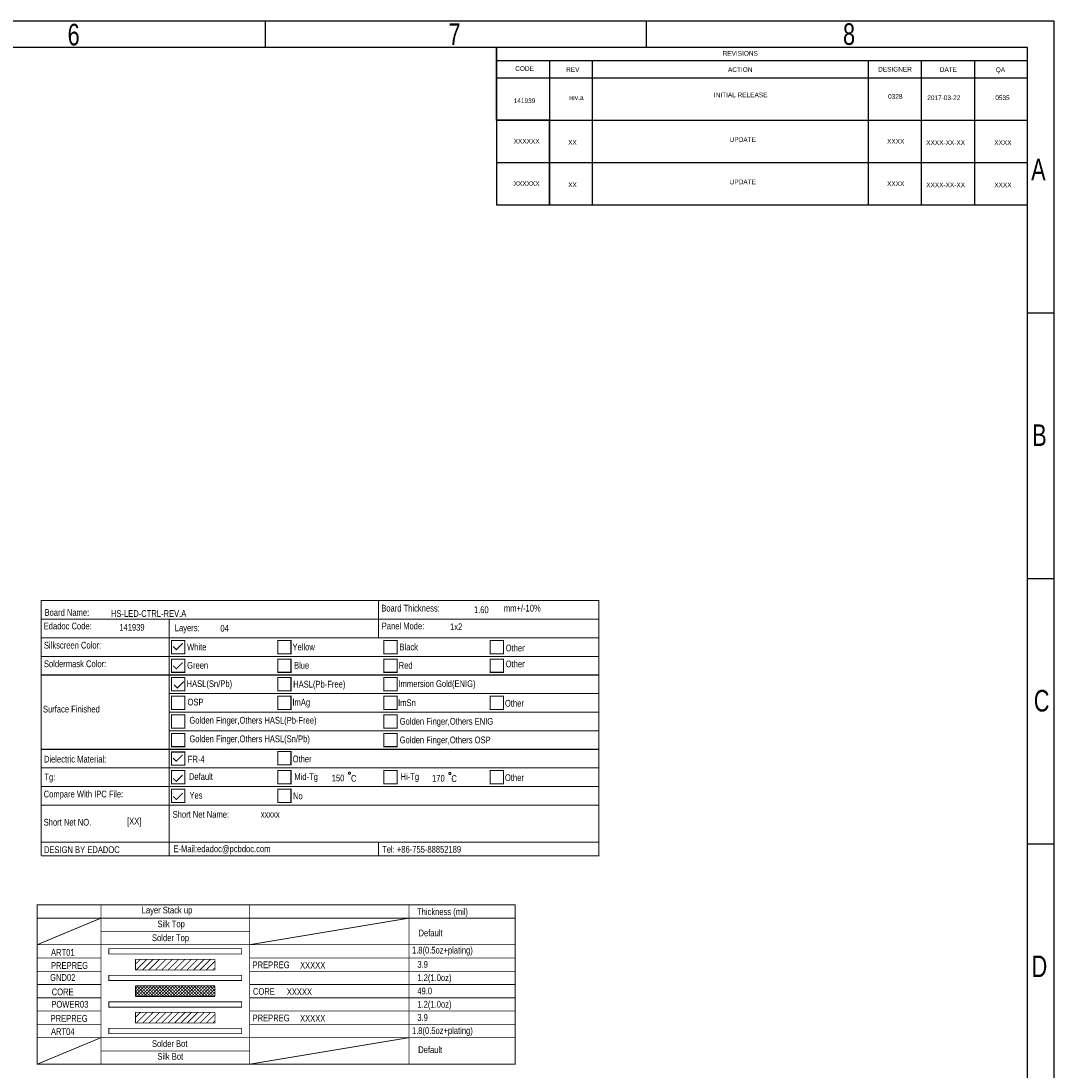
# Model space of a CAD drawing. Extents: x -119 to 465, y -80 to 330.
# Tile 22 of 22: x 271 to 465, y 132 to 330. Entities that reach past the tile are written whole.
import ezdxf

# ---------------------------------------------------------------- set-up
doc = ezdxf.new("R2010")
doc.units = 0
doc.layers.add('BOARD_GEOMETRY_DIMENSION', color=2, linetype='CONTINUOUS')
doc.layers.add('BOARD_GEOMETRY_SILKSCREEN_TOP', color=1, linetype='CONTINUOUS')

msp = doc.modelspace()

# ---------------------------------------------------------------- linework, layer by layer
at = {"layer": 'BOARD_GEOMETRY_DIMENSION'}
msp.add_lwpolyline([(-118.745, -80.01), (465.254848, -80.01), (465.254848, 329.990196), (-118.745, 329.990196)], close=True, dxfattribs=at)
for points in [[(316.755018, 324.989952), (316.755018, 329.989942)], [(388.504938, 324.989952), (388.504938, 329.989942)], [(460.254858, 324.989952), (-113.74501, 324.989952)], [(360.255058, 324.989952), (360.255058, 311.339992), (370.254784, 311.339992)], [(450.254624, 322.529962), (450.254624, 311.339992), (460.254858, 311.339992), (460.254858, 324.989952)], [(360.255058, 322.529962), (460.254858, 322.529962)], [(370.254784, 322.529962), (370.254784, 311.339992), (378.254514, 311.339992)], [(378.254514, 322.529962), (378.254514, 311.339992), (430.254918, 311.339992)], [(430.254918, 322.529962), (430.254918, 311.339992), (440.254898, 311.339992)], [(440.254898, 322.529962), (440.254898, 311.339992), (450.254624, 311.339992)], [(360.255058, 319.307972), (460.254858, 319.307972)], [(360.255058, 311.339992), (360.255058, 303.372012)], [(370.254784, 311.339992), (370.254784, 303.372012)], [(378.254514, 311.339992), (378.254514, 303.372012)], [(430.254918, 311.339992), (430.254918, 303.372012)], [(440.254898, 311.339992), (440.254898, 303.372012)], [(450.254624, 311.339992), (450.254624, 303.372012)], [(460.254858, -75.01001), (460.254858, 311.339992)], [(360.255058, 303.372012), (450.254624, 303.372012)], [(360.255058, 303.372012), (360.255058, 295.404032)], [(370.254784, 303.372012), (370.254784, 295.404032)], [(378.254514, 303.372012), (378.254514, 295.404032)], [(430.254918, 303.372012), (430.254918, 295.404032)], [(440.254898, 303.372012), (440.254898, 295.404032)], [(450.254624, 303.372012), (460.254858, 303.372012)], [(450.254624, 303.372012), (450.254624, 295.404032)], [(360.255058, 295.404032), (450.254624, 295.404032)], [(450.254624, 295.404032), (460.254858, 295.404032)], [(465.254848, 274.990052), (460.254858, 274.990052)], [(465.254848, 224.989898), (460.254858, 224.989898)], [(465.254848, 174.989998), (460.254858, 174.989998)]]:
    msp.add_lwpolyline(points, dxfattribs=at)
for points, const_width in [([(379.525022, 175.369982), (274.524978, 175.369982), (274.524978, 220.870018), (379.525022, 220.870018)], 0.199898), ([(299.064934, 210.870038), (301.565056, 210.870038), (301.565056, 213.369906), (299.064934, 213.369906)], 0.199898), ([(319.064894, 210.870038), (321.565016, 210.870038), (321.565016, 213.369906), (319.064894, 213.369906)], 0.199898), ([(339.065108, 210.870038), (341.564976, 210.870038), (341.564976, 213.369906), (339.065108, 213.369906)], 0.199898), ([(359.065068, 210.870038), (361.564936, 210.870038), (361.564936, 213.369906), (359.065068, 213.369906)], 0.199898), ([(299.064934, 207.369918), (301.565056, 207.369918), (301.565056, 209.87004), (299.064934, 209.87004)], 0.199898), ([(319.064894, 207.369918), (321.565016, 207.369918), (321.565016, 209.87004), (319.064894, 209.87004)], 0.199898), ([(339.065108, 207.369918), (341.564976, 207.369918), (341.564976, 209.87004), (339.065108, 209.87004)], 0.199898), ([(359.065068, 207.369918), (361.564936, 207.369918), (361.564936, 209.87004), (359.065068, 209.87004)], 0.199898), ([(299.064934, 203.870052), (301.565056, 203.870052), (301.565056, 206.36992), (299.064934, 206.36992)], 0.199898), ([(319.064894, 203.870052), (321.565016, 203.870052), (321.565016, 206.36992), (319.064894, 206.36992)], 0.199898), ([(339.065108, 203.870052), (341.564976, 203.870052), (341.564976, 206.36992), (339.065108, 206.36992)], 0.199898), ([(299.064934, 200.369932), (301.565056, 200.369932), (301.565056, 202.870054), (299.064934, 202.870054)], 0.199898), ([(319.064894, 200.369932), (321.565016, 200.369932), (321.565016, 202.870054), (319.064894, 202.870054)], 0.199898), ([(339.065108, 200.369932), (341.564976, 200.369932), (341.564976, 202.870054), (339.065108, 202.870054)], 0.199898), ([(359.065068, 200.369932), (361.564936, 200.369932), (361.564936, 202.870054), (359.065068, 202.870054)], 0.199898), ([(299.064934, 196.870066), (301.565056, 196.870066), (301.565056, 199.369934), (299.064934, 199.369934)], 0.199898), ([(339.065108, 196.870066), (341.564976, 196.870066), (341.564976, 199.369934), (339.065108, 199.369934)], 0.199898), ([(299.064934, 193.369946), (301.565056, 193.369946), (301.565056, 195.870068), (299.064934, 195.870068)], 0.199898), ([(339.065108, 193.369946), (341.564976, 193.369946), (341.564976, 195.870068), (339.065108, 195.870068)], 0.199898), ([(299.064934, 189.87008), (301.565056, 189.87008), (301.565056, 192.369948), (299.064934, 192.369948)], 0.199898), ([(319.064894, 189.969902), (321.565016, 189.969902), (321.565016, 192.470024), (319.064894, 192.470024)], 0.199898), ([(299.064934, 186.36996), (301.565056, 186.36996), (301.565056, 188.870082), (299.064934, 188.870082)], 0.199898), ([(319.064894, 186.36996), (321.565016, 186.36996), (321.565016, 188.870082), (319.064894, 188.870082)], 0.199898), ([(339.065108, 186.36996), (341.564976, 186.36996), (341.564976, 188.870082), (339.065108, 188.870082)], 0.199898), ([(359.065068, 186.36996), (361.564936, 186.36996), (361.564936, 188.870082), (359.065068, 188.870082)], 0.199898), ([(299.064934, 182.870094), (301.565056, 182.870094), (301.565056, 185.369962), (299.064934, 185.369962)], 0.199898), ([(319.064894, 182.870094), (321.565016, 182.870094), (321.565016, 185.369962), (319.064894, 185.369962)], 0.199898), ([(363.76991, 163.58997), (363.76991, 161.090102), (273.77009, 161.090102), (273.77009, 163.58997)], 0.150114), ([(287.269936, 154.340052), (312.269886, 154.340052), (312.269886, 155.34005), (287.269936, 155.34005)], 0.150114), ([(287.269936, 149.340062), (312.269886, 149.340062), (312.269886, 150.34006), (287.269936, 150.34006)], 0.150114), ([(287.269936, 144.340072), (312.269886, 144.340072), (312.269886, 145.34007), (287.269936, 145.34007)], 0.150114), ([(287.269936, 139.340082), (312.269886, 139.340082), (312.269886, 140.34008), (287.269936, 140.34008)], 0.150114), ([(273.77009, 133.59003), (363.76991, 133.59003), (363.76991, 138.59002), (273.77009, 138.59002)], 0.1524)]:
    msp.add_lwpolyline(points, close=True, dxfattribs=dict(at, const_width=const_width))
for points, const_width in [([(338.024978, 220.870018), (338.024978, 217.369898)], 0.199898), ([(274.524978, 217.369898), (379.525022, 217.369898)], 0.199898), ([(298.6151, 217.369898), (298.6151, 213.870032)], 0.199898), ([(338.024978, 217.369898), (338.024978, 213.870032)], 0.199898), ([(274.524978, 213.870032), (379.525022, 213.870032)], 0.199898), ([(298.6151, 206.870046), (298.6151, 213.870032)], 0.199898), ([(299.364908, 212.229954), (299.96511, 211.630006), (301.165006, 212.829902)], 0.199898), ([(274.524978, 210.369912), (379.525022, 210.369912)], 0.199898), ([(299.364908, 208.630012), (299.96511, 208.030064), (301.165006, 209.22996)], 0.199898), ([(274.524978, 206.870046), (377.394978, 206.870046)], 0.199898), ([(274.524978, 206.870046), (379.525022, 206.870046)], 0.199898), ([(298.6151, 191.28994), (298.6151, 206.870046)], 0.199898), ([(299.55998, 205.03007), (300.159928, 204.430122), (301.360078, 205.630018)], 0.199898), ([(298.6151, 203.369926), (379.525022, 203.369926)], 0.199898), ([(298.6151, 199.87006), (379.525022, 199.87006)], 0.199898), ([(298.6151, 196.36994), (379.525022, 196.36994)], 0.199898), ([(274.524978, 192.870074), (379.525022, 192.870074)], 0.199898), ([(298.6151, 192.870074), (298.6151, 189.369954)], 0.199898), ([(299.364908, 191.229996), (299.96511, 190.630048), (301.165006, 191.829944)], 0.199898), ([(274.524978, 189.369954), (379.525022, 189.369954)], 0.199898), ([(298.6151, 185.870088), (298.6151, 189.369954)], 0.199898), ([(299.364908, 187.429902), (299.96511, 186.829954), (301.165006, 188.030104)], 0.199898), ([(274.524978, 185.870088), (379.525022, 185.870088)], 0.199898), ([(298.6151, 185.870088), (298.6151, 182.369968)], 0.199898), ([(299.364908, 184.030112), (299.96511, 183.42991), (301.165006, 184.63006)], 0.199898), ([(274.524978, 182.369968), (379.525022, 182.369968)], 0.199898), ([(298.6151, 182.369968), (298.6151, 175.459898)], 0.199898), ([(379.525022, 175.369982), (379.525022, 172.829982), (274.524978, 172.829982)], 0.199898), ([(274.524978, 172.829982), (274.524978, 175.369982)], 0.199898), ([(298.6151, 175.369982), (298.6151, 172.829982)], 0.199898), ([(338.024978, 175.369982), (338.024978, 172.829982)], 0.199898), ([(285.770066, 138.59002), (285.770066, 163.58997)], 0.1524), ([(313.77001, 138.59002), (313.77001, 163.58997)], 0.1524), ([(343.76995, 138.59002), (343.76995, 163.58997)], 0.1524), ([(273.77009, 138.59002), (273.77009, 161.090102)], 0.1524), ([(273.77009, 156.090112), (285.770066, 161.090102)], 0.1524), ([(313.77001, 156.090112), (343.76995, 161.090102)], 0.1524), ([(363.76991, 138.59002), (363.76991, 161.090102)], 0.1524), ([(285.770066, 158.58998), (313.77001, 158.58998)], 0.1524), ([(285.770066, 156.090112), (313.77001, 156.090112)], 0.1524), ([(313.77001, 156.090112), (343.76995, 156.090112)], 0.1524), ([(343.76995, 156.090112), (363.76991, 156.090112)], 0.1524), ([(273.77009, 156.090112), (285.770066, 156.090112)], 0.150114), ([(273.77009, 153.58999), (285.770066, 153.58999)], 0.150114), ([(292.269926, 151.340058), (307.269896, 151.340058), (307.269896, 153.340054)], 0.150114), ([(292.269926, 153.340054), (292.269926, 151.340058)], 0.150114), ([(292.269926, 153.340054), (307.269896, 153.340054)], 0.150114), ([(292.269926, 152.4), (293.189914, 153.329894)], 0.150114), ([(292.40988, 151.340058), (294.369998, 153.299922)], 0.150114), ([(293.61003, 151.340058), (295.580054, 153.319988)], 0.150114), ([(294.809926, 151.340058), (296.79011, 153.319988)], 0.150114), ([(296.010076, 151.340058), (297.990006, 153.319988)], 0.150114), ([(297.209972, 151.340058), (299.200062, 153.329894)], 0.150114), ([(298.410122, 151.340058), (300.379892, 153.310082)], 0.150114), ([(299.610018, 151.340058), (301.589948, 153.319988)], 0.150114), ([(300.809914, 151.340058), (302.779938, 153.310082)], 0.150114), ([(302.010064, 151.340058), (303.980088, 153.319988)], 0.150114), ([(303.20996, 151.340058), (305.179984, 153.310082)], 0.150114), ([(304.41011, 151.340058), (306.39004, 153.319988)], 0.150114), ([(305.610006, 151.340058), (307.269896, 152.999948)], 0.150114), ([(313.77001, 153.58999), (343.76995, 153.58999)], 0.1524), ([(343.76995, 153.58999), (363.76991, 153.58999)], 0.1524), ([(273.77009, 151.090122), (285.770066, 151.090122)], 0.150114), ([(306.809902, 151.340058), (307.250084, 151.779986)], 0.150114), ([(313.77001, 151.090122), (343.76995, 151.090122)], 0.1524), ([(343.76995, 151.090122), (363.76991, 151.090122)], 0.1524), ([(273.77009, 148.59), (285.770066, 148.59)], 0.150114), ([(292.269926, 147.80006), (292.80993, 148.340064)], 0.150114), ([(292.269926, 146.340068), (292.269926, 148.340064)], 0.150114), ([(292.269926, 147.200112), (293.409878, 148.340064)], 0.150114), ([(292.269926, 146.59991), (294.01008, 148.340064)], 0.150114), ([(307.269896, 148.340064), (292.269926, 148.340064)], 0.150114), ([(294.509952, 146.340068), (292.509956, 148.340064)], 0.150114), ([(292.610032, 146.340068), (294.610028, 148.340064)], 0.150114), ([(295.1099, 146.340068), (293.109904, 148.340064)], 0.150114), ([(293.20998, 146.340068), (295.209976, 148.340064)], 0.150114), ([(295.710102, 146.340068), (293.710106, 148.340064)], 0.150114), ([(293.809928, 146.340068), (295.809924, 148.340064)], 0.150114), ([(296.31005, 146.340068), (294.310054, 148.340064)], 0.150114), ([(294.409876, 146.340068), (296.410126, 148.340064)], 0.150114), ([(296.909998, 146.340068), (294.910002, 148.340064)], 0.150114), ([(295.010078, 146.340068), (297.010074, 148.340064)], 0.150114), ([(297.509946, 146.340068), (295.50995, 148.340064)], 0.150114), ([(295.610026, 146.340068), (297.610022, 148.340064)], 0.150114), ([(298.109894, 146.340068), (296.109898, 148.340064)], 0.150114), ([(296.209974, 146.340068), (298.20997, 148.340064)], 0.150114), ([(298.710096, 146.340068), (296.7101, 148.340064)], 0.150114), ([(296.809922, 146.340068), (298.809918, 148.340064)], 0.150114), ([(299.310044, 146.340068), (297.310048, 148.340064)], 0.150114), ([(297.410124, 146.340068), (299.41012, 148.340064)], 0.150114), ([(299.909992, 146.340068), (297.909996, 148.340064)], 0.150114), ([(298.010072, 146.340068), (300.010068, 148.340064)], 0.150114), ([(300.50994, 146.340068), (298.509944, 148.340064)], 0.150114), ([(298.61002, 146.340068), (300.610016, 148.340064)], 0.150114), ([(301.109888, 146.340068), (299.109892, 148.340064)], 0.150114), ([(299.209968, 146.340068), (301.209964, 148.340064)], 0.150114), ([(301.71009, 146.340068), (299.710094, 148.340064)], 0.150114), ([(299.809916, 146.340068), (301.809912, 148.340064)], 0.150114), ([(302.310038, 146.340068), (300.310042, 148.340064)], 0.150114), ([(300.410118, 146.340068), (302.410114, 148.340064)], 0.150114), ([(302.909986, 146.340068), (300.90999, 148.340064)], 0.150114), ([(301.010066, 146.340068), (303.010062, 148.340064)], 0.150114), ([(303.509934, 146.340068), (301.509938, 148.340064)], 0.150114), ([(301.610014, 146.340068), (303.61001, 148.340064)], 0.150114), ([(304.109882, 146.340068), (302.109886, 148.340064)], 0.150114), ([(302.209962, 146.340068), (304.209958, 148.340064)], 0.150114), ([(304.710084, 146.340068), (302.710088, 148.340064)], 0.150114), ([(302.80991, 146.340068), (304.809906, 148.340064)], 0.150114), ([(305.310032, 146.340068), (303.310036, 148.340064)], 0.150114), ([(303.410112, 146.340068), (305.410108, 148.340064)], 0.150114), ([(305.90998, 146.340068), (303.909984, 148.340064)], 0.150114), ([(304.01006, 146.340068), (306.010056, 148.340064)], 0.150114), ([(306.509928, 146.340068), (304.509932, 148.340064)], 0.150114), ([(304.610008, 146.340068), (306.610004, 148.340064)], 0.150114), ([(307.109876, 146.340068), (305.10988, 148.340064)], 0.150114), ([(305.209956, 146.340068), (307.209952, 148.340064)], 0.150114), ([(307.25999, 146.789902), (305.710082, 148.340064)], 0.150114), ([(307.25999, 147.390104), (306.31003, 148.340064)], 0.150114), ([(307.269896, 147.979892), (306.909978, 148.340064)], 0.150114), ([(307.269896, 146.340068), (307.269896, 148.340064)], 0.150114), ([(313.77001, 148.59), (343.76995, 148.59)], 0.1524), ([(343.76995, 148.59), (363.76991, 148.59)], 0.1524), ([(293.910004, 146.340068), (292.269926, 147.979892)], 0.150114), ([(293.310056, 146.340068), (292.269926, 147.379944)], 0.150114), ([(292.710108, 146.340068), (292.269926, 146.779996)], 0.150114), ([(307.269896, 146.340068), (292.269926, 146.340068)], 0.150114), ([(305.809904, 146.340068), (307.269896, 147.80006)], 0.150114), ([(306.410106, 146.340068), (307.269896, 147.200112)], 0.150114), ([(307.010054, 146.340068), (307.250084, 146.590004)], 0.150114), ([(273.77009, 146.089878), (285.770066, 146.089878)], 0.150114), ([(313.77001, 146.089878), (343.76995, 146.089878)], 0.1524), ([(343.76995, 146.089878), (363.76991, 146.089878)], 0.1524), ([(273.77009, 143.59001), (285.770066, 143.59001)], 0.150114), ([(292.269926, 141.340078), (307.269896, 141.340078), (307.269896, 143.340074)], 0.150114), ([(292.269926, 143.340074), (292.269926, 141.340078)], 0.150114), ([(292.269926, 143.340074), (307.269896, 143.340074)], 0.150114), ([(292.269926, 142.40002), (293.189914, 143.329914)], 0.150114), ([(292.40988, 141.340078), (294.369998, 143.299942)], 0.150114), ([(293.61003, 141.340078), (295.580054, 143.320008)], 0.150114), ([(294.809926, 141.340078), (296.79011, 143.320008)], 0.150114), ([(296.010076, 141.340078), (297.990006, 143.320008)], 0.150114), ([(297.209972, 141.340078), (299.200062, 143.329914)], 0.150114), ([(298.410122, 141.340078), (300.379892, 143.310102)], 0.150114), ([(299.610018, 141.340078), (301.589948, 143.320008)], 0.150114), ([(300.809914, 141.340078), (302.779938, 143.310102)], 0.150114), ([(302.010064, 141.340078), (303.980088, 143.320008)], 0.150114), ([(303.20996, 141.340078), (305.179984, 143.310102)], 0.150114), ([(304.41011, 141.340078), (306.39004, 143.320008)], 0.150114), ([(305.610006, 141.340078), (307.269896, 142.999968)], 0.150114), ([(313.77001, 143.59001), (343.76995, 143.59001)], 0.1524), ([(343.76995, 143.59001), (363.76991, 143.59001)], 0.1524), ([(273.77009, 141.089888), (285.770066, 141.089888)], 0.150114), ([(306.809902, 141.340078), (307.250084, 141.780006)], 0.150114), ([(313.77001, 141.089888), (343.76995, 141.089888)], 0.1524), ([(343.76995, 141.089888), (363.76991, 141.089888)], 0.1524), ([(273.77009, 133.59003), (285.770066, 138.59002)], 0.1524), ([(285.770066, 133.59003), (285.770066, 138.59002)], 0.1524), ([(313.77001, 133.59003), (313.77001, 138.59002)], 0.1524), ([(313.77001, 133.59003), (343.76995, 138.59002)], 0.1524), ([(343.76995, 133.59003), (343.76995, 138.59002)], 0.1524), ([(285.770066, 136.089898), (313.77001, 136.089898)], 0.1524)]:
    msp.add_lwpolyline(points, dxfattribs=dict(at, const_width=const_width))
at = {"layer": 'BOARD_GEOMETRY_DIMENSION', "const_width": 0.199898}
for points in [[(332.764892, 188.369956, 1), (332.365108, 188.370044, 1)], [(351.665032, 188.330078, 1), (351.264968, 188.329922, 1)]]:
    msp.add_lwpolyline(points, format="xyb", close=True, dxfattribs=at)
at = {"layer": 'BOARD_GEOMETRY_SILKSCREEN_TOP'}
msp.add_lwpolyline([(-118.745, -80.01), (465.254848, -80.01), (465.254848, 329.990196), (-118.745, 329.990196)], close=True, dxfattribs=at)
for points in [[(316.755018, 324.989952), (316.755018, 329.989942)], [(388.504938, 324.989952), (388.504938, 329.989942)], [(460.254858, 324.989952), (-113.74501, 324.989952)], [(370.254784, 311.339992), (360.255058, 311.339992), (360.255058, 324.989952)], [(450.254624, 322.529962), (450.254624, 311.339992), (460.254858, 311.339992), (460.254858, 324.989952)], [(360.255058, 322.529962), (460.254858, 322.529962)], [(370.254784, 322.529962), (370.254784, 311.339992), (378.254514, 311.339992)], [(378.254514, 322.529962), (378.254514, 311.339992), (430.254918, 311.339992)], [(430.254918, 322.529962), (430.254918, 311.339992), (440.254898, 311.339992)], [(440.254898, 322.529962), (440.254898, 311.339992), (450.254624, 311.339992)], [(360.255058, 319.307972), (460.254858, 319.307972)], [(360.255058, 311.339992), (360.255058, 303.372012)], [(370.254784, 303.372012), (370.254784, 311.339992)], [(378.254514, 311.339992), (378.254514, 303.372012)], [(430.254918, 311.339992), (430.254918, 303.372012)], [(440.254898, 311.339992), (440.254898, 303.372012)], [(450.254624, 311.339992), (450.254624, 303.372012)], [(460.254858, -75.01001), (460.254858, 311.339992)], [(360.255058, 303.372012), (450.254624, 303.372012)], [(360.255058, 303.372012), (360.255058, 295.404032)], [(370.254784, 295.404032), (370.254784, 303.372012)], [(378.254514, 303.372012), (378.254514, 295.404032)], [(430.254918, 303.372012), (430.254918, 295.404032)], [(440.254898, 303.372012), (440.254898, 295.404032)], [(450.254624, 303.372012), (460.254858, 303.372012)], [(450.254624, 303.372012), (450.254624, 295.404032)], [(360.255058, 295.404032), (450.254624, 295.404032)], [(450.254624, 295.404032), (460.254858, 295.404032)], [(465.254848, 274.990052), (460.254858, 274.990052)], [(465.254848, 224.989898), (460.254858, 224.989898)], [(465.254848, 174.989998), (460.254858, 174.989998)]]:
    msp.add_lwpolyline(points, dxfattribs=at)

# ---------------------------------------------------------------- texts
at = {"layer": 'BOARD_GEOMETRY_DIMENSION'}
for s, height, width, p in [('6', 4.064, 0.75, (279.50033, 325.400162)), ('6', 4.064, 0.75, (279.50033, 325.400162)), ('7', 4.064, 0.75, (351.22993, 325.490078)), ('7', 4.064, 0.75, (351.22993, 325.489824)), ('8', 4.064, 0.75, (425.51985, 325.490078)), ('REVISIONS', 0.889, 0.942857, (402.846794, 323.451982)), ('CODE', 0.889, 0.942857, (363.78261, 320.595498)), ('REV', 0.889, 0.942857, (373.382794, 320.403982)), ('ACTION', 0.889, 0.942857, (403.862794, 320.403982)), ('DESIGNER', 0.889, 0.942857, (432.133756, 320.461132)), ('DATE', 0.889, 0.942857, (443.740794, 320.403982)), ('QA', 0.889, 0.942857, (454.293732, 320.366136)), ('INITIAL RELEASE', 0.889, 0.942857, (401.203922, 315.621162)), ('141939', 0.889, 0.942857, (363.511338, 314.536074)), ('rev.a', 0.889, 0.942857, (373.94769, 315.14415)), ('0328', 0.889, 0.942857, (434.013864, 315.34354)), ('2017-03-22', 0.889, 0.942857, (441.383928, 315.10859)), ('0535', 0.889, 0.942857, (454.198736, 315.10351)), ('XXXXXX', 0.889, 0.942857, (363.511338, 306.916074)), ('XX', 0.889, 0.942857, (373.757698, 306.694078)), ('UPDATE', 0.889, 0.942857, (404.17877, 307.216048)), ('XXXX', 0.889, 0.942857, (433.823872, 306.893468)), ('XXXX-XX-XX', 0.889, 0.942857, (441.193936, 306.658518)), ('XXXX', 0.889, 0.942857, (454.008744, 306.653692)), ('A', 4.064, 0.75, (460.954882, 299.990002)), ('XXXXXX', 0.889, 0.942857, (363.511338, 298.948094)), ('XX', 0.889, 0.942857, (373.757698, 298.726098)), ('UPDATE', 0.889, 0.942857, (404.17877, 299.248068)), ('XXXX', 0.889, 0.942857, (433.823872, 298.925488)), ('XXXX-XX-XX', 0.889, 0.942857, (441.193936, 298.690538)), ('XXXX', 0.889, 0.942857, (454.008744, 298.685712)), ('B', 4.064, 0.75, (461.155034, 249.989848)), ('Board Thickness:', 1.27, 0.84, (338.564982, 218.810078)), ('1.60', 1.27, 0.84, (356.015036, 218.510104)), ('mm+/-10%', 1.27, 0.84, (361.655106, 218.810078)), ('Board Name:', 1.27, 0.84, (275.154898, 218.000072)), ('HS-LED-CTRL-REV.A', 1.27, 0.84, (287.655, 217.805)), ('Edadoc Code:', 1.27, 0.84, (274.994878, 215.449912)), ('141939', 1.27, 0.84, (289.224974, 215.209882)), ('Layers:', 1.27, 0.84, (299.684948, 215.11006)), ('04', 1.27, 0.84, (308.265068, 215.03005)), ('Panel Mode:', 1.27, 0.84, (338.654898, 215.460072)), ('1x2', 1.27, 0.84, (351.514918, 215.309958)), ('Silkscreen Color:', 1.27, 0.84, (275.03501, 211.840064)), ('White', 1.27, 0.84, (301.995078, 211.510118)), ('Yellow', 1.27, 0.84, (321.844924, 211.510118)), ('Black', 1.27, 0.84, (341.994998, 211.510118)), ('Other', 1.27, 0.84, (361.994958, 211.309966)), ('Soldermask Color:', 1.27, 0.84, (275.03501, 208.339944)), ('Other', 1.27, 0.84, (361.994958, 208.309972)), ('Green', 1.27, 0.84, (301.995078, 208.049876)), ('Blue', 1.27, 0.84, (322.134992, 208.049876)), ('Red', 1.27, 0.84, (341.844884, 208.049876)), ('HASL(Sn/Pb)', 1.27, 0.84, (301.904908, 204.589888)), ('HASL(Pb-Free)', 1.27, 0.84, (321.974972, 204.499972)), ('Immersion Gold(ENIG)', 1.27, 0.84, (341.814912, 204.589888)), ('C', 4.064, 0.75, (461.44815, 199.989948)), ('OSP', 1.27, 0.84, (302.084994, 201.1299)), ('ImAg', 1.27, 0.84, (321.835018, 201.110088)), ('ImSn', 1.27, 0.84, (341.734902, 201.010012)), ('Other', 1.27, 0.84, (361.855004, 200.909936)), ('Surface Finished', 1.27, 0.84, (274.854924, 199.810116)), ('Golden Finger,Others HASL(Pb-Free)', 1.27, 0.84, (302.435006, 197.710044)), ('Golden Finger,Others ENIG', 1.27, 0.84, (342.034876, 197.509892)), ('Golden Finger,Others HASL(Sn/Pb)', 1.27, 0.84, (302.435006, 194.209924)), ('Golden Finger,Others OSP', 1.27, 0.84, (342.034876, 194.010026)), ('Dielectric Material:', 1.27, 0.84, (275.03501, 190.390018)), ('Other', 1.27, 0.84, (321.86499, 190.429896)), ('FR-4', 1.27, 0.84, (302.135032, 190.390018)), ('Tg:', 1.27, 0.84, (275.11502, 187.01004)), ('Default', 1.27, 0.84, (302.33493, 187.110116)), ('Mid-Tg', 1.27, 0.84, (322.194936, 187.09005)), ('150', 1.27, 0.84, (329.235054, 186.829954)), ('C', 1.27, 0.84, (332.864968, 186.77001)), ('Hi-Tg', 1.27, 0.84, (342.194896, 187.09005)), ('170', 1.27, 0.84, (348.13494, 186.790076)), ('C', 1.27, 0.84, (351.765108, 186.729878)), ('Other', 1.27, 0.84, (361.855004, 186.909964)), ('Compare With IPC File:', 1.27, 0.84, (274.984972, 183.809894)), ('Yes', 1.27, 0.84, (302.435006, 183.580024)), ('No', 1.27, 0.84, (321.935094, 183.479948)), ('Short Net NO.', 1.27, 0.84, (274.994878, 178.50993)), ('[XX]', 1.27, 0.84, (290.684966, 178.710082)), ('Short Net Name:', 1.27, 0.84, (299.274992, 179.989988)), ('xxxxx', 1.27, 0.84, (315.865002, 180.03012)), ('DESIGN BY EDADOC', 1.27, 0.84, (275.03501, 173.340014)), ('E-Mail:edadoc@pcbdoc.com', 1.27, 0.84, (299.435012, 173.50994)), ('Tel: +86-755-88852189', 1.27, 0.84, (338.725002, 173.410118)), ('Layer Stack up', 1.27, 0.84, (293.459916, 161.980118)), ('Thickness (mil)', 1.27, 0.84, (345.294966, 161.666682)), ('Silk Top', 1.27, 0.84, (296.420032, 159.360108)), ('Default', 1.27, 0.84, (345.574874, 157.66669)), ('Solder Top', 1.27, 0.84, (295.390062, 156.75991)), ('ART01', 1.27, 0.84, (276.370034, 154.010106)), ('1.8(0.5oz+plating)', 1.27, 0.84, (344.339926, 154.429968)), ('PREPREG', 1.27, 0.84, (276.370034, 151.539956)), ('PREPREG', 1.27, 0.84, (314.33008, 151.666702)), ('XXXXX', 1.27, 0.84, (323.270118, 151.589994)), ('3.9', 1.27, 0.84, (345.35999, 151.750014)), ('D', 4.064, 0.75, (461.040988, 149.990048)), ('GND02', 1.27, 0.84, (276.200108, 149.280118)), ('1.2(1.0oz)', 1.27, 0.84, (345.35999, 149.249892)), ('CORE', 1.27, 0.84, (276.500082, 146.569938)), ('CORE', 1.27, 0.84, (314.39993, 146.666712)), ('XXXXX', 1.27, 0.84, (320.769996, 146.590004)), ('49.0', 1.27, 0.84, (345.35999, 146.750024)), ('POWER03', 1.27, 0.84, (276.429978, 144.239996)), ('1.2(1.0oz)', 1.27, 0.84, (345.35999, 144.249902)), ('PREPREG', 1.27, 0.84, (276.290024, 141.569948)), ('PREPREG', 1.27, 0.84, (314.33008, 141.666722)), ('XXXXX', 1.27, 0.84, (323.270118, 141.590014)), ('3.9', 1.27, 0.84, (345.35999, 141.750034)), ('ART04', 1.27, 0.84, (276.359874, 139.100052)), ('1.8(0.5oz+plating)', 1.27, 0.84, (344.339926, 139.279884)), ('Solder Bot', 1.27, 0.84, (295.390062, 136.819894)), ('Default', 1.27, 0.84, (345.52001, 135.690102)), ('Silk Bot', 1.27, 0.84, (296.420032, 134.420102))]:
    msp.add_text(s, height=height, dxfattribs=dict(at, width=width)).set_placement(p)
at = {"layer": 'BOARD_GEOMETRY_SILKSCREEN_TOP'}
for s, height, width, p in [('6', 4.064, 0.75, (279.50033, 325.400162)), ('6', 4.064, 0.75, (279.50033, 325.400162)), ('7', 4.064, 0.75, (351.22993, 325.490078)), ('7', 4.064, 0.75, (351.22993, 325.489824)), ('8', 4.064, 0.75, (425.51985, 325.490078)), ('REVISIONS', 0.889, 0.942857, (402.846794, 323.451982)), ('CODE', 0.889, 0.942857, (363.78261, 320.595498)), ('REV', 0.889, 0.942857, (373.382794, 320.403982)), ('ACTION', 0.889, 0.942857, (403.862794, 320.403982)), ('DESIGNER', 0.889, 0.942857, (432.133756, 320.461132)), ('DATE', 0.889, 0.942857, (443.740794, 320.403982)), ('QA', 0.889, 0.942857, (454.293732, 320.366136)), ('INITIAL RELEASE', 0.889, 0.942857, (401.203922, 315.621162)), ('141939', 0.889, 0.942857, (363.511338, 314.536074)), ('rev.a', 0.889, 0.942857, (373.94769, 315.14415)), ('0328', 0.889, 0.942857, (434.013864, 315.34354)), ('2017-03-22', 0.889, 0.942857, (441.383928, 315.10859)), ('0535', 0.889, 0.942857, (454.198736, 315.10351)), ('XXXXXX', 0.889, 0.942857, (363.511338, 306.916074)), ('XX', 0.889, 0.942857, (373.757698, 306.694078)), ('UPDATE', 0.889, 0.942857, (404.17877, 307.216048)), ('XXXX', 0.889, 0.942857, (433.823872, 306.893468)), ('XXXX-XX-XX', 0.889, 0.942857, (441.193936, 306.658518)), ('XXXX', 0.889, 0.942857, (454.008744, 306.653692)), ('A', 4.064, 0.75, (460.954882, 299.990002)), ('XXXXXX', 0.889, 0.942857, (363.511338, 298.948094)), ('XX', 0.889, 0.942857, (373.757698, 298.726098)), ('UPDATE', 0.889, 0.942857, (404.17877, 299.248068)), ('XXXX', 0.889, 0.942857, (433.823872, 298.925488)), ('XXXX-XX-XX', 0.889, 0.942857, (441.193936, 298.690538)), ('XXXX', 0.889, 0.942857, (454.008744, 298.685712)), ('B', 4.064, 0.75, (461.155034, 249.989848)), ('C', 4.064, 0.75, (461.44815, 199.989948)), ('D', 4.064, 0.75, (461.040988, 149.990048))]:
    msp.add_text(s, height=height, dxfattribs=dict(at, width=width)).set_placement(p)

doc.saveas('drawing.dxf')
